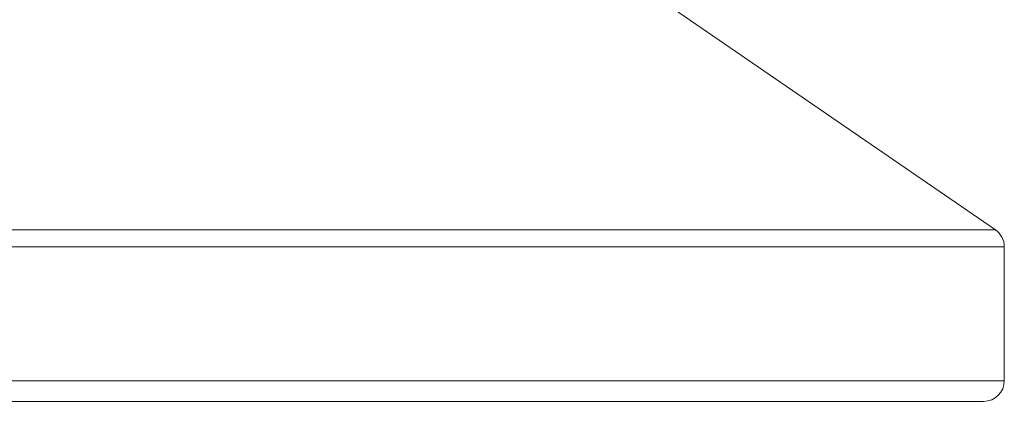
# Model space of a CAD drawing. Header units: millimetres. Extents: x 0 to 210, y 0 to 297.
# Tile 3 of 14: x 66 to 90, y 120 to 129. Entities that reach past the tile are written whole.
import ezdxf

# ---------------------------------------------------------------- set-up
doc = ezdxf.new("R2010")
doc.units = ezdxf.units.MM

msp = doc.modelspace()

# ---------------------------------------------------------------- linework, layer by layer
at = {"color": 7, "linetype": 'Continuous', "lineweight": 15}
for p, q in [((89.29, 124.243), (81.507, 129.594)), ((89.507, 120.594), (89.507, 123.831)), ((89.007, 120.094), (52.007, 120.094))]:
    msp.add_line(p, q, dxfattribs=at)
at = {"color": 8, "linetype": 'Continuous', "lineweight": 15}
for p, q in [((51.724, 124.243), (89.29, 124.243)), ((89.507, 123.831), (51.507, 123.831)), ((51.507, 120.594), (89.507, 120.594))]:
    msp.add_line(p, q, dxfattribs=at)
at = {"color": 7, "linetype": 'Continuous', "lineweight": 15}
for centre, start, end in [((89.007, 123.831), 0, 55.4915), ((89.007, 120.594), 270, 0)]:
    msp.add_arc(centre, 0.5, start, end, dxfattribs=at)

doc.saveas('drawing.dxf')
